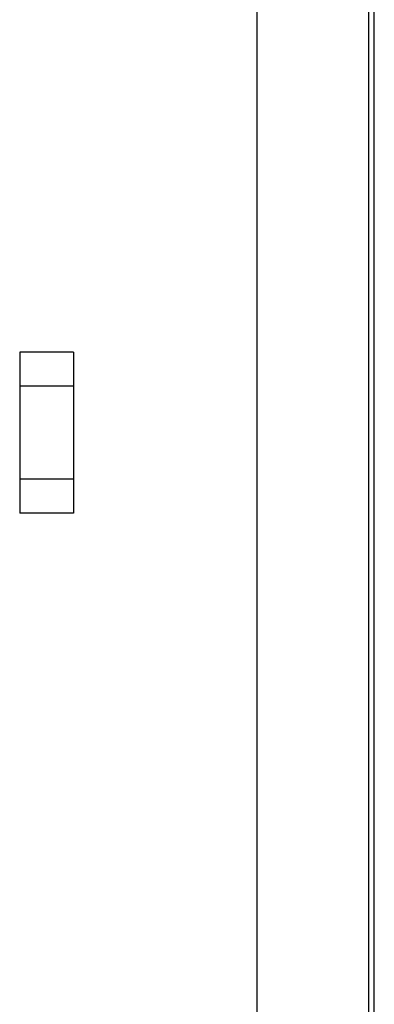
# Paper-space layout 'SUBMITTAL_E3H_2_1' of a CAD drawing. Header units: millimetres. Extents: x 0 to 841, y 0 to 594.
# Tile 40 of 45: x 759.48 to 765.25, y 458.65 to 474.69. Entities that reach past the tile are written whole.
import ezdxf

# ---------------------------------------------------------------- set-up
doc = ezdxf.new("R2010")
doc.units = ezdxf.units.MM
doc.header["$LTSCALE"] = 46.255
doc.layers.get('0').update_dxf_attribs({"linetype": 'CONTINUOUS'})
doc.layers.add('ROUNDS', color=7, linetype='CONTINUOUS')

psp = doc.layouts.new('SUBMITTAL_E3H_2_1')

# ---------------------------------------------------------------- linework, layer by layer
at = {"color": 3, "linetype": 'CONTINUOUS'}
psp.add_line((765.167, 290.343), (765.167, 510.711), dxfattribs=at)
at = {"color": 7, "linetype": 'CONTINUOUS'}
for p, q in [((765.255, 403.786), (765.255, 507.474)), ((760.355, 469.271), (759.48, 469.271)), ((759.48, 469.271), (759.48, 466.646)), ((760.355, 469.271), (760.355, 466.646)), ((760.355, 468.716), (759.48, 468.716)), ((760.355, 467.202), (759.48, 467.202)), ((760.355, 466.646), (759.48, 466.646))]:
    psp.add_line(p, q, dxfattribs=at)
at = {"layer": 'ROUNDS', "color": 3, "linetype": 'CONTINUOUS'}
psp.add_line((763.347, 400.899), (763.347, 510.361), dxfattribs=at)

doc.saveas('drawing.dxf')
